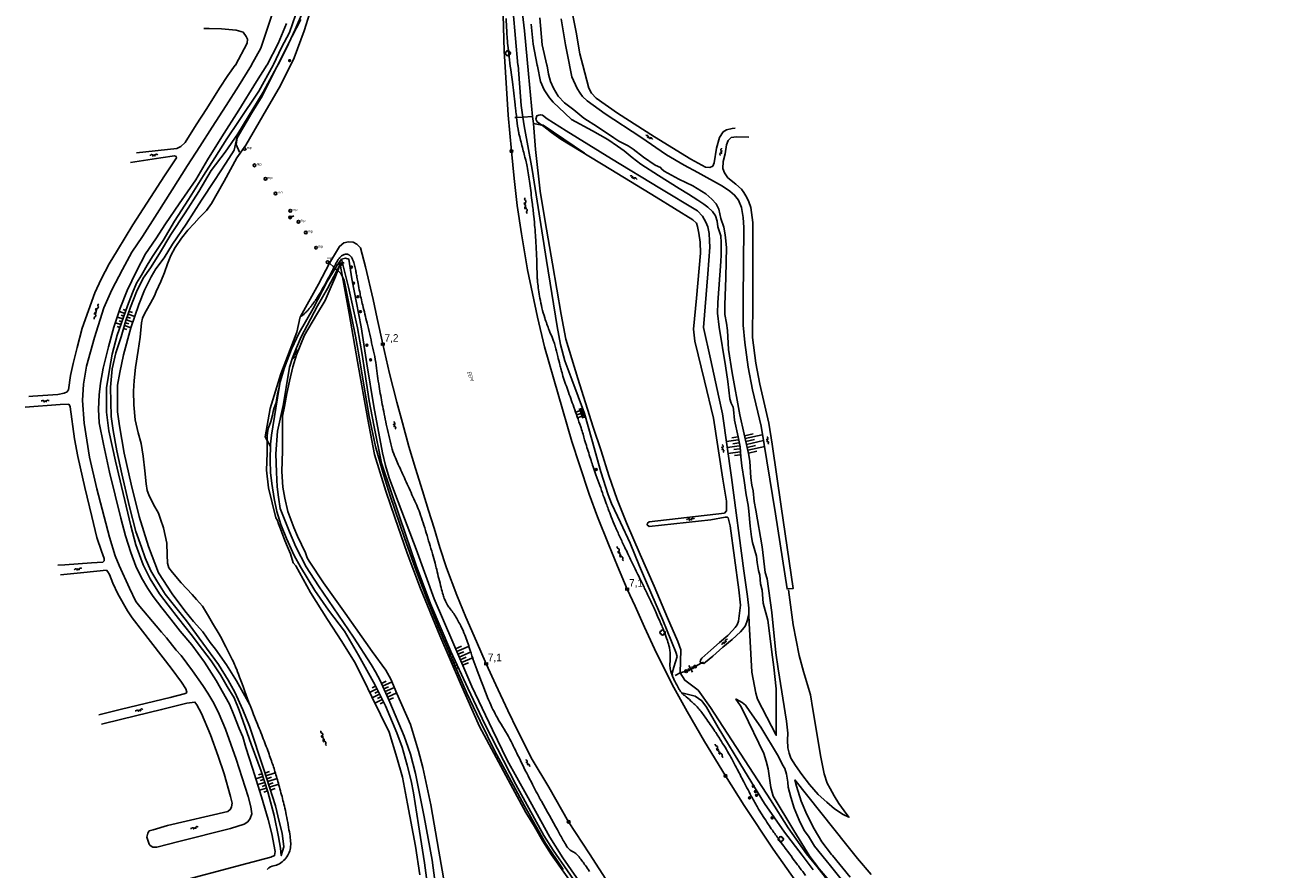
# Model space of a CAD drawing. Header units: millimetres. Extents: x 149344 to 154519, y 463794 to 476271.
# Tile 27 of 70: x 149614 to 150031, y 467232 to 467513. Entities that reach past the tile are written whole.
import ezdxf
from ezdxf.enums import TextEntityAlignment as Align

# ---------------------------------------------------------------- set-up
doc = ezdxf.new("R2010")
doc.units = ezdxf.units.MM
doc.header["$LTSCALE"] = 4
doc.layers.get('0').update_dxf_attribs({"color": 252, "linetype": 'CONTINUOUS'})
for name, color, linetype in [('Kilometrering', 252, 'CONTINUOUS'), ('symbool talud', 252, 'CONTINUOUS'), ('symbool water', 252, 'CONTINUOUS'), ('Topografie', 252, 'CONTINUOUS'), ('Waternaam', 252, 'CONTINUOUS')]:
    doc.layers.add(name, color=color, linetype=linetype)
doc.styles.add('ISO', font='ISO')
doc.styles.add('rtw_iso', font='iso-rtw.shx')

# ---------------------------------------------------------------- blocks, each defined once
blk = doc.blocks.new('talud')
for p, q in [((0, 0.75), (0.5, 0.75)), ((0, 0.5), (1, 0.5)), ((0, 0.25), (0.5, 0.25)), ((0, 0), (1, 0)), ((0, -0.25), (0.5, -0.25)), ((0, -0.5), (1, -0.5)), ((0, -0.75), (0.5, -0.75))]:
    blk.add_line(p, q)
blk = doc.blocks.new('struik')
at = {"linetype": 'Continuous'}
for centre, start, end in [((-0.44, 0), 91.0912, 268.9013), ((0, 0.44), 1.0233, 178.9632), ((0.44, 0), 271.6625, 88.3448), ((0, -0.45), 180.4729, 359.5406)]:
    blk.add_arc(centre, 0.45, start, end, dxfattribs=at)
blk = doc.blocks.new('DRHEK')
at = {"linetype": 'Continuous'}
for p, q in [((1.25, 0), (-1.25, 0)), ((-0.5, 0.7), (0.5, 0.7)), ((-0.5, -0.7), (0.5, -0.7))]:
    blk.add_line(p, q, dxfattribs=at)
blk = doc.blocks.new('water4')
at = {"linetype": 'Continuous'}
for centre, start, end in [((-0.01, 0.75), 129.7446, 230.2554), ((-0.32, 1.12), 309.7446, 50.2554), ((-0.32, 0.37), 309.7446, 50.2554), ((0.32, 0.01), 129.7446, 230.2554), ((0, 0.38), 309.7446, 50.2554), ((-0.01, -0.74), 129.7446, 230.2554), ((-0.32, -0.37), 309.7446, 50.2554), ((-0.32, -1.12), 309.7446, 50.2554), ((0, -0.37), 309.7446, 50.2554)]:
    blk.add_arc(centre, 0.244, start, end, dxfattribs=at)
blk = doc.blocks.new('water6')
at = {"linetype": 'Continuous'}
for centre, start, end in [((0.16, 1.47), 129.7446, 230.2554), ((-0.47, 2.22), 309.7446, 50.2554), ((-0.47, 0.72), 309.7446, 50.2554), ((0.49, 0), 129.7446, 230.2554), ((-0.14, 0.75), 309.7446, 50.2554), ((0.16, -1.51), 129.7446, 230.2554), ((-0.47, -0.76), 309.7446, 50.2554), ((-0.47, -2.26), 309.7446, 50.2554), ((-0.14, -0.75), 309.7446, 50.2554)]:
    blk.add_arc(centre, 0.488, start, end, dxfattribs=at)
blk = doc.blocks.new('paal')
for radius in [0.45, 0.2]:
    blk.add_circle((0, 0), radius)
blk = doc.blocks.new('kilometerpaal')
for p, q in [((-0.44, 0.44), (0.44, -0.44)), ((-0.44, -0.44), (-0.44, 0.44)), ((0.44, 0.44), (-0.44, -0.44)), ((0.44, -0.44), (0.44, 0.44))]:
    blk.add_line(p, q)
at = {"style": 'rtw_iso'}
blk.add_attdef('KILOMETERPAAL', (0.59, 0.87), '', height=2.5, dxfattribs=at)
blk = doc.blocks.new('meerpaal')
at = {"color": 0}
blk.add_circle((0, 0), 0.45, dxfattribs=at)
at = {"style": 'ISO'}
blk.add_attdef('MEERPAAL', (0.7, 0), '', height=0.9, dxfattribs=at)
blk = doc.blocks.new('boom')
for radius in [0.315, 0.225, 0.135]:
    blk.add_circle((0, 0), radius)
blk = doc.blocks.new('aanduidingsbord')
for p, q in [((-0.81, -0.33), (0, 0)), ((-1.45, -0.5), (-1.01, -0.5))]:
    blk.add_line(p, q)
at = {"color": 0}
blk.add_circle((-1.23, -0.5), 0.45, dxfattribs=at)

msp = doc.modelspace()

# ---------------------------------------------------------------- linework, layer by layer
at = {"layer": 'Topografie'}
for points in [[(149798.28, 467657.2), (149795.82, 467648), (149790.31, 467625.56), (149787.12, 467609.92), (149786.16, 467603.98), (149784.72, 467590.27), (149783.68, 467583.34), (149780.16, 467564.57), (149778.04, 467553.28), (149776.97, 467536.12), (149776.63, 467517.79), (149778.2, 467500.05), (149778.21, 467500), (149779.22, 467486.53), (149779.82, 467482.68)], [(149639.2, 467280.04), (149645.96, 467281.67), (149659.24, 467284.87), (149667.65, 467286.98), (149669.48, 467287.28), (149670.33, 467287.36), (149671, 467286.5), (149672.5, 467283.52), (149675.58, 467276.44), (149678.17, 467269.35), (149680.11, 467263.45), (149682.23, 467255.84), (149682.75, 467253.61), (149682.6, 467252.38), (149682.27, 467251.63), (149681.34, 467250.83), (149661.23, 467246.19), (149656.4, 467244.75), (149655.12, 467244.37), (149654.6, 467243.67), (149654.27, 467242.27), (149655.09, 467239.94), (149655.47, 467239.47), (149656.32, 467238.97), (149657.59, 467238.99), (149664.97, 467240.8), (149682.28, 467245.18), (149686.79, 467246.6), (149688.06, 467247.45), (149688.79, 467248.57), (149689.32, 467250.04), (149688.97, 467252.45), (149688.13, 467255.88), (149684.17, 467268.29), (149680.59, 467278.36), (149678.45, 467283.34), (149676.68, 467286.99), (149674.66, 467290.33), (149672.96, 467292.96), (149669.55, 467297.79), (149665.78, 467302.98), (149664.15, 467304.73), (149660.91, 467308.86), (149659.19, 467310.74), (149657.39, 467312.87), (149651.95, 467319.24), (149650.63, 467320.99), (149648.51, 467325.42), (149645.12, 467332.93), (149643.73, 467336.21), (149641.84, 467342.47), (149637.61, 467358.52), (149635.21, 467369.15), (149633.35, 467380.47), (149632.86, 467388.05), (149633.15, 467393.55), (149634.18, 467399.48), (149636.88, 467409.11), (149639.92, 467418.98), (149642.58, 467425.03), (149646.22, 467431.78), (149649.35, 467437.53), (149652.81, 467442.76), (149657.8, 467450.48), (149662.74, 467458.43), (149667.86, 467466.48), (149672.04, 467472.9), (149676.08, 467479.32), (149680.79, 467486.52), (149684.88, 467492.97), (149689.23, 467500), (149689.3, 467500.12), (149692.34, 467505.67), (149696.17, 467516.99)], [(149684.7, 467477.13), (149680.42, 467471.01), (149675.83, 467464.81), (149671.67, 467457.84), (149667.08, 467450.72), (149662.29, 467443.47), (149658.5, 467437.14), (149655.57, 467432.4), (149653.09, 467428.95), (149650.83, 467424.37), (149648.9, 467419.27), (149647.31, 467414.79), (149645.7, 467409.34), (149643.99, 467403.94), (149642.73, 467398.64), (149642.2, 467392.48), (149642.38, 467382.75), (149643.1, 467378.07), (149644.31, 467371.27), (149645.95, 467363.56), (149648.56, 467352.62), (149650.67, 467344.33), (149652.51, 467339.08), (149653.73, 467335.52), (149655.67, 467331.22), (149657.62, 467327.88), (149660.39, 467323.4), (149667.57, 467314.51), (149672.99, 467307.07), (149678.18, 467299.88), (149681.49, 467294.72), (149683.69, 467290.69), (149686.4, 467284.85), (149688.57, 467279.37), (149693.27, 467265.17), (149697.23, 467252.78), (149698.52, 467247.55), (149699.49, 467243.62), (149700.07, 467239.08), (149699.16, 467236.12), (149698.9, 467238.57), (149698.31, 467242.4), (149696.8, 467249.56), (149694.68, 467257.42), (149692.44, 467264.28), (149689.18, 467273.29), (149685.15, 467284.65), (149683.43, 467288.84), (149681.11, 467292.59), (149678.92, 467296.52), (149675.8, 467301.16), (149672.91, 467304.97), (149669.07, 467309.98), (149664.9, 467315.29), (149661.38, 467319.72), (149658.51, 467323.53), (149655.42, 467328.49), (149653.08, 467333.2), (149650.64, 467339.83), (149648.92, 467346.21), (149643.83, 467367.86), (149641.62, 467377.92), (149640.88, 467384.16), (149640.87, 467392.26), (149641.83, 467398.44), (149642.77, 467403.57), (149644.43, 467409.87), (149647.8, 467419.72), (149649.53, 467424.02), (149650.86, 467427.22), (149652.54, 467429.95), (149654.37, 467433.2), (149656.15, 467436.17), (149659.74, 467441.52), (149663.52, 467447.97), (149668.19, 467455.14), (149673.18, 467463.14), (149677.04, 467469.09), (149681.05, 467475.39), (149684.89, 467481.16), (149691.73, 467491.33), (149696.5, 467500), (149696.6, 467500.18), (149699.21, 467505.85), (149701.91, 467510.92), (149704.88, 467519.58)], [(149706.55, 467518.32), (149703.8, 467511.9), (149702.34, 467508.76)], [(149850.73, 467479.02), (149849.65, 467478.86), (149847.8, 467478.44), (149846.67, 467477.71), (149845.52, 467475.81), (149844.51, 467472.29), (149843.68, 467467.41), (149843.23, 467466.34), (149842.27, 467465.89), (149840.85, 467465.91), (149835.95, 467468.62), (149823.79, 467476.05), (149811.4, 467483.98), (149804.3, 467488.99), (149802.78, 467490.7), (149801.86, 467492.37), (149799.89, 467500), (149799.89, 467500.03), (149798.9, 467503.79), (149797.62, 467511), (149796.55, 467516.64)], [(149700.96, 467513.93), (149698.17, 467507.26), (149694.52, 467500.17), (149694.41, 467500), (149690.88, 467494.53), (149684.99, 467484.99), (149679.3, 467476.04), (149674.56, 467468.39), (149670.62, 467461.69), (149665.08, 467453.7), (149660.57, 467447.07), (149657.36, 467442), (149653.9, 467437), (149650.87, 467431.25), (149647.76, 467424.8), (149645.42, 467418.88), (149643.31, 467412.55), (149641.5, 467406.02), (149639.71, 467398.9), (149638.83, 467393.84), (149638.37, 467389.99), (149638.16, 467385.14), (149638.35, 467380.63), (149639.84, 467373.45), (149641.83, 467364.19), (149645.62, 467348.77), (149647.14, 467342.91), (149649.01, 467337.28), (149650.65, 467332.75), (149652.57, 467328.87), (149654.61, 467325.26), (149656.46, 467322.68), (149659.33, 467318.87), (149662.32, 467315.04), (149665.47, 467311.11), (149669.29, 467306.55), (149673.58, 467300.69), (149677.44, 467294.55), (149681.85, 467286.71), (149683.35, 467283.11), (149685.12, 467278.52), (149686.31, 467275.74), (149687.36, 467272.17), (149689.57, 467265.28), (149692.58, 467255.72), (149694.77, 467248.23), (149696.01, 467243.4), (149697.15, 467237.45), (149696.97, 467236.15), (149695.7, 467235.6), (149687.74, 467233.53), (149661.72, 467226.55)], [(149650.9, 467470.79), (149664.34, 467472.21), (149665.62, 467472.81), (149667.14, 467474.18), (149670.73, 467480.06), (149674.34, 467485.55), (149678.6, 467492.28), (149681.33, 467496.53), (149683.84, 467500), (149683.85, 467500.01), (149687.79, 467507.33), (149687.94, 467508.68), (149687.5, 467509.6), (149686.45, 467511.03), (149684.17, 467511.65), (149679.26, 467512.15), (149675.13, 467512.24), (149673.34, 467512.26)], [(149782.59, 467513.73), (149783.22, 467507.01), (149784.63, 467500), (149784.69, 467499.68), (149785.76, 467494.58), (149786.98, 467491.75), (149788.7, 467489.09), (149789.97, 467487.61), (149793.79, 467484.03), (149796.11, 467481.9), (149803.04, 467478.09), (149808.23, 467475.15), (149811.4, 467472.97), (149813.63, 467471.39), (149816.27, 467469.13), (149819.25, 467466.92), (149825.07, 467463.14), (149832.01, 467458.82), (149835.13, 467456.94), (149838.21, 467454.98), (149840.28, 467453.58), (149841.6, 467452.6), (149843.17, 467451.12), (149844.1, 467449.67), (149844.67, 467447.92), (149844.89, 467446.04), (149845.91, 467443.01), (149846.08, 467440.86), (149846.05, 467436.66), (149845.9, 467434.43), (149844.92, 467420.75), (149844.82, 467417.24), (149845.41, 467412.51), (149847.46, 467399.6), (149848.28, 467394.4), (149848.95, 467388.59), (149849.42, 467387.21), (149849.99, 467385.86), (149850.19, 467385.06), (149850.53, 467381.53), (149851.7, 467375.92), (149852.39, 467372.57), (149852.56, 467369.24), (149852.91, 467366.24), (149853.68, 467361.41), (149854.32, 467356.53), (149855.04, 467353.1), (149855.28, 467351.07), (149855.67, 467346.09), (149856.14, 467342.59), (149856.52, 467340.64), (149857.86, 467336.08), (149858.05, 467333.93), (149858.48, 467331.35), (149858.9, 467329.7), (149859.12, 467326.85), (149859.71, 467324.77), (149860.08, 467320.39), (149861.57, 467314.78), (149862.32, 467309.55), (149862.98, 467304.07), (149863.6, 467298.99), (149864.34, 467291.81), (149864.43, 467276.33), (149858.2, 467288.4), (149857.56, 467290.37), (149856.29, 467297.41), (149855.42, 467313.72), (149855.25, 467316.6)], [(149785.46, 467515.77), (149786.23, 467506.83), (149787.86, 467500), (149787.92, 467499.78), (149788.41, 467497), (149789.11, 467494.52), (149790.01, 467492.34), (149791.6, 467489.69), (149793.7, 467487.48), (149796.8, 467485.05), (149800.22, 467482.34), (149804.76, 467479.46), (149810.18, 467475.8), (149811.86, 467474.69), (149814.93, 467473.04), (149816.63, 467471.91), (149820.15, 467469.35), (149823.95, 467466.67), (149825.8, 467465.89), (149826.07, 467465.36), (149827.04, 467464.61), (149831.92, 467461.97), (149836.59, 467459.72), (149840.89, 467457.08), (149842.91, 467455.3), (149844.38, 467453.7), (149845.25, 467451.99), (149845.87, 467448.77), (149846.87, 467445.96), (149847.39, 467443.36), (149847.58, 467441.41), (149847.83, 467439.03), (149847.7, 467434.5), (149847.56, 467428.97), (149847.27, 467420.02), (149847.22, 467416.79), (149847.79, 467413.84), (149848.18, 467411.48), (149848.28, 467409.28), (149848.5, 467405.08), (149849.69, 467397.32), (149852.26, 467383.3), (149855.14, 467370.34), (149855.64, 467367.81), (149855.98, 467362.21), (149856.32, 467359.85), (149856.67, 467357.9), (149857.04, 467354.4), (149857.64, 467351.47), (149859.74, 467339.21), (149860.77, 467330.6), (149861.42, 467328.55), (149862.95, 467317.33), (149864.33, 467303.87), (149865.1, 467298.49), (149867.89, 467280.97), (149868.29, 467276.99), (149868.21, 467274.69), (149868.3, 467272.07), (149868.75, 467270.36), (149869.32, 467268.69), (149870.79, 467266.23), (149872.91, 467263.22), (149875.53, 467259.82), (149878.4, 467256.56), (149881.35, 467253.93), (149883.87, 467251.7), (149886.77, 467249.84), (149888.67, 467248.91), (149887.05, 467251.07), (149885.28, 467253.5), (149883.8, 467256.1), (149882.36, 467258.53), (149881.36, 467260.26), (149880.42, 467263.46), (149879.3, 467269.04), (149876.63, 467284.91), (149875.81, 467289.77), (149873.5, 467297.6), (149872.08, 467302.93), (149870.07, 467313.22), (149868.47, 467324.91)], [(149792.64, 467515.51), (149794.05, 467506.84), (149795.38, 467500.13), (149795.41, 467500), (149796.16, 467496.11), (149797.96, 467492.23), (149798.91, 467490.63), (149799.7, 467489.5), (149801.35, 467488.12), (149807.3, 467483.78), (149819.19, 467475.96), (149827.8, 467470.06), (149833.65, 467466.58), (149838.27, 467464.22), (149846.47, 467459.62), (149848.94, 467457.89), (149850.49, 467456.66), (149851.86, 467454.91), (149852.78, 467452.51), (149853.38, 467449.1), (149853.62, 467445.83), (149853.35, 467421.71), (149853.36, 467413.25), (149853.93, 467407.42), (149855.09, 467399.16), (149856.53, 467391.58), (149859.41, 467379.46), (149864.18, 467350.26), (149868.02, 467325.18), (149870.07, 467325.33), (149866.06, 467352.68), (149863.1, 467373.45), (149861.89, 467380.54), (149858.91, 467393.55), (149857.57, 467400.56), (149856.48, 467409.07), (149856.58, 467421.15), (149856.61, 467438.39), (149856.55, 467447.5), (149855.91, 467452.53), (149855.26, 467454.33), (149854.64, 467455.83), (149853.64, 467457.51), (149852.79, 467458.64), (149850.87, 467460.32), (149848.27, 467462.4), (149847.15, 467464.03), (149846.63, 467465.53), (149846.73, 467467.83), (149847.36, 467470.46), (149847.81, 467473.36), (149848.32, 467474.91), (149849.42, 467475.81), (149851.2, 467476.03), (149855.26, 467476)], [(149702.34, 467508.76), (149700.82, 467505.47), (149698.2, 467500.25), (149698.06, 467500), (149697.74, 467499.42)], [(149697.74, 467499.42), (149693.1, 467491), (149684.7, 467477.13)], [(149786.14, 467480.02), (149784.64, 467481.09), (149784.14, 467481.95), (149784.46, 467483.07), (149785.11, 467483.34), (149785.67, 467483.44), (149786.39, 467483.29)], [(149786.39, 467483.29), (149787.99, 467482.14), (149790.04, 467480.73), (149794.28, 467478.1), (149809.45, 467468.74), (149825.56, 467458.93), (149838.17, 467451.33), (149839.85, 467449.6), (149840.89, 467447.57), (149841.62, 467446), (149842.01, 467443.84), (149842.18, 467441.39), (149842.26, 467439.24), (149841.57, 467430.38), (149840.16, 467412.4), (149842.42, 467401.96), (149845.22, 467389.2), (149846.46, 467383.59), (149849.43, 467362.32), (149853.58, 467331.24), (149854.79, 467322.58), (149855.23, 467318.72), (149855.25, 467316.6)], [(149779.82, 467482.68), (149780.28, 467479.7), (149782.93, 467465.21), (149784.64, 467454.57), (149787.71, 467434.8), (149791.27, 467412.73), (149792.41, 467406.72), (149793.85, 467401.27), (149796.17, 467395.11), (149800.42, 467383.67), (149802.81, 467375.05), (149805.84, 467364.29), (149808.36, 467356.53), (149809.4, 467353.65), (149812.42, 467347.39), (149815.68, 467340.41), (149818.82, 467332.79), (149821.46, 467326.51), (149826.54, 467314.72), (149830.95, 467304.1), (149831.37, 467302.55), (149830.21, 467299.02), (149829.71, 467297.05), (149829.92, 467295.75)], [(149839.4, 467300.33), (149839.37, 467300.34), (149839.02, 467300.84), (149839.14, 467301.39), (149839.6, 467302.04), (149842.6, 467304.71), (149845.48, 467307.23), (149848.26, 467309.6), (149849.77, 467311.3), (149850.74, 467312.3), (149851.37, 467313.2), (149851.77, 467314.45), (149852.45, 467319.7), (149851.91, 467324.81), (149849.02, 467346.18), (149848.4, 467348.88), (149848.08, 467349.13), (149847.35, 467349.11), (149842.53, 467348.19), (149821.94, 467346.05), (149821.34, 467346.55), (149821.47, 467347.15), (149821.99, 467347.53), (149847.13, 467350.46), (149847.81, 467351.21), (149847.86, 467352.11), (149847.86, 467354.44), (149846.62, 467361.82), (149843.43, 467382.17), (149840.5, 467394.66), (149837.27, 467407.9), (149836.76, 467411.88), (149837.83, 467422.18), (149839.13, 467437.24), (149839.06, 467440.9), (149838.61, 467443.92), (149838.14, 467446.18), (149837.79, 467447.25), (149836.54, 467448.41), (149824.38, 467455.91), (149809.24, 467465.16), (149792.53, 467475.35), (149789.38, 467477.48), (149786.81, 467479.54), (149786.14, 467480.02)], [(149688.72, 467286.44), (149684.27, 467294.44), (149680.9, 467299.85), (149677.18, 467305.03), (149675.46, 467307.26), (149672.99, 467310.87), (149669.92, 467314.33), (149666.95, 467317.84), (149662.71, 467323.52), (149658.17, 467330.56), (149654.89, 467339.35), (149651.8, 467349.36), (149649.1, 467360.15), (149646.79, 467370.51), (149645.2, 467379.65), (149644.46, 467384.25), (149644.47, 467389.6), (149644.55, 467393.16), (149645.31, 467397.43), (149646.52, 467403.29), (149648.91, 467412.29), (149651.62, 467420.09), (149653.51, 467424.84), (149655.79, 467429.34), (149657.34, 467431.97), (149660.1, 467435.74), (149662.91, 467440.24), (149667.45, 467446.96), (149672.51, 467454.91), (149676.9, 467461.56), (149680.73, 467467.3), (149683.49, 467471.58), (149684.7, 467477.13)], [(149648.86, 467467.57), (149658.98, 467469.02), (149663.51, 467469.71), (149664.08, 467469.56), (149664.23, 467469.11), (149660.22, 467463.01), (149649.67, 467446.72), (149644.5, 467438.24), (149641.69, 467433.72), (149639.08, 467428.54), (149636.9, 467423.97), (149634.86, 467418.14), (149632.75, 467412.22), (149631.07, 467405.71), (149629.71, 467400.44), (149628.78, 467396.41), (149628.17, 467391.58), (149627.84, 467391.18), (149627.69, 467390.91), (149626.74, 467390.51), (149624.64, 467390.11), (149616.26, 467389.55), (149614.9, 467389.44)], [(149684.4, 467469.06), (149680.17, 467461.25), (149677.77, 467457.18), (149675.84, 467453.83), (149674.26, 467451.53), (149671.83, 467449.06), (149670.15, 467447.13), (149667.99, 467444.88), (149665.91, 467442.31), (149663.78, 467439.16), (149662.35, 467436.44), (149661.2, 467433.66), (149660.24, 467430.84), (149658.94, 467427.78), (149657.46, 467424.43), (149656.83, 467423.01), (149655.52, 467420.51), (149654.12, 467418.01), (149653.09, 467416.09), (149652.84, 467415.51), (149652.56, 467414.03), (149652.08, 467409.21), (149651.45, 467404.71), (149650.56, 467399.08), (149650.13, 467394.7), (149649.87, 467391.15), (149649.97, 467386.64), (149650.36, 467381.56), (149651.4, 467377.31), (149652.37, 467373.68), (149653.04, 467369.47), (149653.6, 467364.54), (149654.05, 467360.27), (149654.47, 467357.99), (149655.02, 467356.54), (149656.49, 467353.36), (149658.16, 467350.45), (149658.85, 467348.45), (149659.87, 467345.52), (149660.96, 467340.39), (149661.13, 467336.51), (149661.15, 467333.71), (149661.68, 467332.18), (149662.85, 467330.6), (149665.77, 467327.24), (149669.49, 467323.26), (149670.91, 467321.68), (149672.93, 467319.4), (149674.93, 467316.1), (149676.22, 467313.74), (149678.47, 467310.03), (149679.3, 467308.46), (149680.03, 467307.07), (149680.67, 467305.84), (149681.23, 467304.76), (149681.71, 467303.81), (149682.13, 467302.98), (149682.49, 467302.25), (149682.81, 467301.6), (149683.09, 467301.02), (149683.34, 467300.48), (149683.57, 467299.96), (149683.8, 467299.43), (149684.04, 467298.86), (149684.3, 467298.23), (149684.58, 467297.51), (149684.9, 467296.68), (149685.26, 467295.71), (149685.67, 467294.62), (149686.1, 467293.45), (149686.56, 467292.23), (149687.02, 467290.97), (149687.49, 467289.71), (149687.95, 467288.47), (149688.4, 467287.29), (149688.72, 467286.44)], [(149717.2, 467432.18), (149717.81, 467433.19), (149719.34, 467435.29)], [(149717.86, 467431.58), (149718.89, 467433.49)], [(149718.03, 467431.43), (149718.89, 467433.49)], [(149718.89, 467433.49), (149719.63, 467429.35)], [(149800.55, 467224.77), (149793.2, 467235.39), (149788.88, 467242.25), (149781.03, 467256.45), (149774.6, 467268.04), (149769.66, 467278.13), (149762.79, 467292.61), (149756.41, 467307.35), (149750.23, 467321.83), (149744.18, 467338.47), (149737.29, 467356.62), (149735.2, 467362.26), (149733.98, 467366.41), (149733.01, 467370.54), (149730.08, 467386.06), (149727.73, 467400.35), (149725.8, 467412.64), (149722.78, 467428.73), (149721.74, 467435.24), (149720.67, 467435.61), (149719.34, 467435.29)], [(149719.34, 467435.29), (149721.58, 467425.93), (149724.6, 467412.34), (149726.16, 467403.41), (149728.49, 467387.99), (149730.12, 467379.8), (149732.6, 467367.09), (149738.8, 467349.02), (149744.17, 467333.02), (149749, 467320.2), (149755.8, 467304.25), (149761.48, 467292.03), (149767.29, 467279.81), (149777.43, 467259.83), (149786.88, 467242.8), (149789.9, 467237.92), (149804.27, 467217.3)], [(149750.4, 467227.8), (149749.53, 467234.61), (149746.91, 467249.12), (149743.98, 467263.57), (149742.32, 467270.05), (149741.57, 467272.18), (149740.23, 467276.03), (149735.39, 467287.3), (149732.21, 467294.58), (149730.68, 467297.46), (149729.16, 467299.89), (149723.3, 467309.11), (149711.65, 467326.19), (149707.44, 467332.55), (149704.05, 467339.19), (149701.88, 467344.22), (149698.85, 467352.06), (149698.23, 467355.74), (149697.83, 467359.27), (149697.54, 467364.15), (149697.42, 467370.3), (149697.89, 467377.86), (149699.8, 467386.43), (149700.79, 467392.41), (149701.92, 467399.22), (149702.98, 467402.29), (149704.24, 467405.59), (149705.77, 467409.29), (149707.85, 467413.14), (149711.31, 467419.64), (149714.57, 467425.47), (149717.86, 467431.58)], [(149698.79, 467394.24), (149700.23, 467399.09), (149702.61, 467405.2), (149705.15, 467410.7), (149709.84, 467418.72), (149714.53, 467427.77), (149717.2, 467432.18)], [(149753.65, 467226.84), (149751.76, 467237.58), (149749.09, 467253.1), (149746.48, 467265.49), (149745.04, 467270.99), (149742.33, 467279.91), (149737.77, 467290.25), (149735.71, 467295), (149734.11, 467298.03), (149729.5, 467304.22), (149720.54, 467317.12), (149713.31, 467327.24), (149708.52, 467334.48), (149707.82, 467335.51), (149707.27, 467337.23), (149704.65, 467342.82), (149703.36, 467345.67), (149701.34, 467351.03), (149700.33, 467355.46), (149699.73, 467359.11), (149699.39, 467364.37), (149699.55, 467371.27), (149699.54, 467380.53), (149699.6, 467382.86), (149700.23, 467386.11), (149701.04, 467390.39), (149701.92, 467394.51), (149703.05, 467399.29), (149704.26, 467403.27), (149706.97, 467409.82), (149710.98, 467416.64), (149713.79, 467421.46), (149715.52, 467425.39), (149717.01, 467428.94), (149718.03, 467431.43)], [(149719.63, 467429.35), (149721.81, 467417.12), (149724.68, 467401.03), (149728.13, 467381.76), (149730.31, 467370.02), (149734.11, 467357.8), (149737.12, 467349.04), (149741.23, 467337.15), (149745.69, 467325.26), (149752.06, 467309.59), (149759.06, 467293.59), (149765.39, 467279.24), (149775.71, 467260.03), (149780.84, 467250.54), (149783.71, 467245.89), (149786.53, 467241), (149789.4, 467236.39), (149797.63, 467224.77), (149806.68, 467211.37), (149817.16, 467196.24), (149819.21, 467193.5)], [(149694.45, 467374.7), (149694.45, 467376.24), (149694.56, 467377.27), (149694.73, 467378.1), (149694.87, 467378.93), (149695.72, 467381.01), (149696.3, 467383.17), (149696.44, 467384.4), (149696.8, 467385.65), (149697.43, 467387.39), (149697.73, 467388.99), (149697.92, 467390.3), (149698.26, 467391.73)], [(149698.39, 467391.71), (149695.96, 467376.48), (149695.63, 467373.46), (149695.52, 467368.08), (149695.59, 467364.05), (149696.06, 467360.35), (149696.8, 467355.39), (149697.72, 467350.99), (149699.09, 467346.68), (149700.93, 467342), (149703.54, 467336.36), (149705.61, 467332.58), (149710.35, 467324.59), (149714.99, 467318.03), (149720.28, 467311.02), (149724.92, 467303.03), (149730.5, 467293.06), (149733.94, 467286.17), (149737.73, 467277.16), (149739.57, 467272.28), (149741.21, 467266.3), (149742.6, 467261.07), (149743.35, 467257.06), (149744.98, 467246.42), (149746.96, 467233.74), (149748.29, 467223.73)], [(149698.39, 467391.71), (149698.44, 467392.78), (149698.79, 467394.24)], [(149698.79, 467394.24), (149698.39, 467391.71)], [(149613.64, 467385.8), (149625.41, 467386.76), (149628.26, 467386.88), (149628.43, 467386.78), (149628.73, 467385.95), (149630.17, 467375.29), (149631.26, 467369.41), (149633.61, 467359.07), (149635.92, 467349.39), (149637.64, 467342.33), (149639.15, 467337.77), (149640.1, 467335.29), (149640.08, 467334.54), (149639.6, 467334.04), (149635.85, 467333.85), (149626.89, 467333.21), (149624.62, 467333.04)], [(149745.47, 467229.76), (149743.99, 467239.32), (149741.36, 467253.39), (149739.63, 467262.32), (149737.71, 467268.83), (149735.18, 467277.32), (149729.42, 467289.18), (149726.61, 467294.92), (149723.61, 467300.8), (149719.45, 467307.66), (149714.61, 467315), (149708.92, 467323.95), (149703.99, 467332.84), (149703.14, 467333.89), (149702.21, 467336.89), (149701.21, 467339.16), (149700.34, 467341.3), (149699.74, 467343.1), (149698.97, 467345.24), (149698.28, 467346.93), (149697.91, 467347.98), (149697.38, 467348.93), (149694.92, 467358.93), (149694.28, 467364.86), (149694.46, 467370.49), (149694.45, 467374.7)], [(149625.45, 467329.82), (149633.24, 467330.6), (149640.84, 467331.41), (149641.27, 467330.84), (149641.79, 467330.01), (149642.99, 467327.03), (149644.68, 467323.48), (149647.87, 467317.87), (149649.42, 467315.46), (149652.89, 467311.05), (149662.39, 467298.7), (149665.84, 467293.99), (149667.28, 467291.79), (149667.66, 467290.69), (149667.41, 467290.31), (149666.81, 467290.09), (149662.15, 467288.9), (149645.84, 467284.99), (149638.28, 467283.17)], [(149855.25, 467316.6), (149854.75, 467314.47), (149854.12, 467313), (149853.67, 467312.25), (149852.46, 467310.85), (149849.68, 467308.3), (149846.63, 467305.68), (149843.25, 467302.68), (149840.82, 467300.76), (149840.22, 467300.21), (149839.4, 467300.33)], [(149832.89, 467290.43), (149837.37, 467289.33), (149839.57, 467287.75), (149841.12, 467285.65), (149844.98, 467278.91), (149853.79, 467264.46), (149860.47, 467253.54), (149867.2, 467243.95), (149873.02, 467236.25), (149876.79, 467231.38)], [(149888.77, 467219.94), (149878.17, 467232.41), (149878.14, 467232.44), (149875.67, 467235.87), (149870.23, 467244.47), (149863.38, 467256.03), (149863, 467257.21), (149862.63, 467258.91), (149861.67, 467265.15), (149861.04, 467267.67), (149860.3, 467270.23), (149853.47, 467284.27), (149852.45, 467286.18), (149850.95, 467288.38), (149851.03, 467288.31), (149853.08, 467287.25), (149854.1, 467286.3), (149855.62, 467284.2), (149859.24, 467278.96), (149865.2, 467269.17), (149866.54, 467266.49), (149867.32, 467265.21), (149867.79, 467263.33), (149868.28, 467260.68), (149868.36, 467259.01), (149869.25, 467255.62), (149870.42, 467251.92), (149872.09, 467247.99), (149873.78, 467244.51), (149875.18, 467242.66), (149877.23, 467239.32), (149881.04, 467234.54), (149882.52, 467232.68), (149893.37, 467219.21)], [(149688.72, 467286.44), (149688.82, 467286.19), (149689.21, 467285.15), (149689.59, 467284.19), (149689.94, 467283.28), (149690.28, 467282.42), (149690.61, 467281.6), (149690.92, 467280.82), (149691.22, 467280.06), (149691.52, 467279.32), (149691.8, 467278.59), (149692.09, 467277.89), (149692.36, 467277.19), (149692.64, 467276.5), (149692.9, 467275.82), (149693.17, 467275.15), (149693.42, 467274.49), (149693.68, 467273.82), (149693.93, 467273.16), (149694.18, 467272.51), (149694.42, 467271.87), (149694.65, 467271.24), (149694.88, 467270.62), (149695.1, 467270.02), (149695.31, 467269.43), (149695.52, 467268.87), (149695.71, 467268.32), (149695.9, 467267.78), (149696.08, 467267.26), (149696.26, 467266.74), (149696.43, 467266.23), (149696.6, 467265.72), (149696.76, 467265.21), (149696.92, 467264.7), (149697.08, 467264.18), (149697.24, 467263.66), (149697.4, 467263.13), (149697.55, 467262.58), (149697.71, 467262.03), (149697.87, 467261.46), (149698.04, 467260.87), (149698.21, 467260.27), (149698.38, 467259.65), (149698.56, 467259.02), (149698.74, 467258.39), (149698.91, 467257.74), (149699.09, 467257.1), (149699.26, 467256.46), (149699.43, 467255.82), (149699.6, 467255.19), (149699.76, 467254.56), (149699.92, 467253.93), (149700.07, 467253.29), (149700.23, 467252.63), (149700.38, 467251.95), (149700.54, 467251.24), (149700.69, 467250.49), (149700.85, 467249.71), (149701.01, 467248.9), (149701.16, 467248.07), (149701.32, 467247.23), (149701.47, 467246.4), (149701.61, 467245.58), (149701.75, 467244.79), (149701.88, 467244.03), (149702, 467243.32), (149702.1, 467242.65), (149702.19, 467242.02), (149702.26, 467241.42), (149702.31, 467240.85), (149702.34, 467240.3), (149702.34, 467239.76), (149702.31, 467239.24), (149702.25, 467238.71), (149702.15, 467238.2), (149702.02, 467237.69), (149701.85, 467237.19), (149701.64, 467236.7), (149701.39, 467236.23), (149701.09, 467235.76), (149700.76, 467235.31), (149700.37, 467234.88), (149699.95, 467234.47), (149699.5, 467234.09), (149699.03, 467233.75), (149698.54, 467233.44), (149698.05, 467233.17), (149697.56, 467232.96), (149697.08, 467232.81), (149696.61, 467232.7), (149696.14, 467232.58), (149695.64, 467232.39), (149695.08, 467232.05), (149694.46, 467231.49)], [(149896.06, 467229.78), (149891.55, 467235.15), (149887.94, 467239.67), (149870.64, 467261.38), (149871.16, 467259.35), (149872.7, 467254.27), (149874.57, 467249.84), (149877.06, 467245.05), (149879.63, 467240.77), (149882.9, 467236.51), (149883.2, 467236.15), (149889.08, 467228.97)]]:
    msp.add_lwpolyline(points, dxfattribs=at)
at = {"layer": 'Topografie', "flags": 128}
for points in [[(149783.06, 467482.83), (149781.71, 467497.16), (149780.36, 467511.46), (149779.74, 467517.09), (149779.59, 467527), (149780.26, 467541.2), (149780.8, 467549.96), (149782.1, 467561.19), (149783.48, 467569.55), (149785.81, 467582.27)], [(149684.4, 467469.06), (149687.3, 467473.35), (149693.07, 467483.11), (149698.92, 467493.19), (149703.44, 467502.49), (149706.86, 467511.51), (149710.62, 467523.64), (149713.41, 467534.18), (149716.23, 467545.43), (149722.9, 467568.8)], [(149871.2, 467227.23), (149863.43, 467238.32), (149853.66, 467252.82), (149847.45, 467262.75), (149840.43, 467274.18), (149834.64, 467284.28), (149829.67, 467293.23), (149823.8, 467305.19), (149820.39, 467312.41), (149817.27, 467319.41), (149814.69, 467325.05), (149811.43, 467332.77), (149808.4, 467340.06), (149804.77, 467349.27), (149801.96, 467356.84), (149798.75, 467366.53), (149796.23, 467374.35), (149787.09, 467405.94), (149784.72, 467415.9), (149781.41, 467431.71), (149779.41, 467443.69), (149777.97, 467453.13), (149776.92, 467462.15), (149776.01, 467471.3), (149774.96, 467483.34), (149774.32, 467492.3), (149773.62, 467504.67), (149773.12, 467520.81)], [(149705.68, 467515.25), (149702.81, 467509.72), (149702.34, 467508.76)], [(149702.34, 467508.76), (149699.64, 467503.15), (149697.74, 467499.42)], [(149697.74, 467499.42), (149692.8, 467489.71), (149689.39, 467484.14), (149684.42, 467475.8), (149684.12, 467473.53), (149685.24, 467470.97)], [(149777.17, 467482.56), (149777.73, 467482.59)], [(149777.73, 467482.59), (149779.82, 467482.68)], [(149779.82, 467482.68), (149783.06, 467482.83)], [(149783.36, 467480.51), (149783.06, 467482.83)], [(149832.39, 467297.12), (149832.53, 467304.84), (149831.6, 467307.57), (149828.16, 467315.48), (149823.62, 467326.12), (149819, 467336.67), (149814.48, 467347.22), (149811.32, 467355.03), (149808.58, 467363.04), (149805.94, 467371.21), (149803.28, 467379.18), (149798.14, 467395.45), (149794.14, 467408.49), (149792.62, 467416.81), (149789.72, 467433.66), (149787.3, 467447.85), (149785.66, 467457.96), (149784.08, 467471.89), (149783.36, 467480.51)], [(149786.14, 467480.02), (149783.36, 467480.51)], [(149800.45, 467470.66), (149786.61, 467479.93), (149786.14, 467480.02)], [(149685.38, 467470.54), (149684.4, 467469.06)], [(149715.29, 467433.89), (149718.6, 467439.51), (149720.08, 467440.65), (149721.63, 467441.06), (149723.17, 467440.92), (149724.45, 467440.27), (149725.59, 467439.04), (149727.28, 467432.65), (149729.87, 467421.76), (149731.24, 467415.41), (149733.07, 467406.83), (149735.35, 467397.08), (149737.76, 467387.51), (149739.64, 467380.62), (149741.75, 467372.68), (149743.95, 467365.33), (149746.32, 467357.86), (149748.37, 467351.33), (149750.17, 467345.47), (149752.07, 467339.03), (149754.39, 467332.15), (149757.81, 467323.05), (149760.84, 467315.72), (149764.33, 467307.57), (149767.55, 467300.17), (149770.8, 467293.16), (149774.83, 467284.56), (149778.06, 467277.89), (149782.98, 467268.24), (149788.46, 467258.94), (149795.12, 467247.38), (149802.02, 467236.67), (149808.52, 467226.72)], [(149705.56, 467416.08), (149711.61, 467426.94), (149715.29, 467433.89)], [(149715.29, 467433.89), (149716.77, 467432.56)], [(149716.77, 467432.56), (149717.2, 467432.18)], [(149717.2, 467432.18), (149717.86, 467431.58)], [(149717.86, 467431.58), (149718.03, 467431.43)], [(149718.03, 467431.43), (149719.06, 467430.5), (149719.63, 467429.35)], [(149719.63, 467429.35), (149720.15, 467428.27), (149721.54, 467421.52), (149723.94, 467409.51), (149725.07, 467403.26), (149726.72, 467393.2), (149728.5, 467382.77), (149730.65, 467372.67), (149733.32, 467363.31), (149735.54, 467356.2), (149740.32, 467342.17), (149743.89, 467332.15), (149747.51, 467322.57), (149751.54, 467312.66), (149757.01, 467299.79), (149761.15, 467290.35), (149765.56, 467281.05), (149770.52, 467271.04), (149773.76, 467264.9), (149780.43, 467252.72), (149787.44, 467240.34), (149793.28, 467231.44)], [(149694.45, 467374.7), (149693.77, 467375.9), (149695.46, 467385.35), (149699.06, 467396.92), (149704.34, 467410.91), (149705.53, 467416.02), (149705.56, 467416.08)], [(149695.55, 467372.76), (149694.45, 467374.7)], [(149837.3, 467299.22), (149839.4, 467300.33)], [(149839.4, 467300.33), (149840.13, 467300.72)], [(149830.65, 467296.26), (149832.39, 467297.12)], [(149832.39, 467297.12), (149834.37, 467297.68), (149834.4, 467297.7)], [(149832.39, 467297.12), (149833.88, 467294.69), (149838.4, 467291.34), (149842.46, 467285.53), (149862.47, 467254.7), (149868.36, 467245.4), (149874.54, 467236.77), (149878.07, 467232.34), (149881.66, 467227.83), (149890.29, 467217.68), (149898.33, 467208.21), (149909.41, 467195.29), (149917.41, 467186.01), (149922.63, 467179.97), (149935.46, 467169)], [(149834.4, 467297.7), (149837.3, 467299.22)]]:
    msp.add_lwpolyline(points, dxfattribs=at)
at = {"layer": 'Topografie'}
for points in [[(149777.73, 467482.59, -0.000303), (149777.46, 467484.98, 0.000403), (149777.26, 467486.78, 0.000419), (149776.82, 467490.68, 0.000437), (149776.38, 467494.43, 0.010792), (149775.95, 467497.53, -0.007947), (149775.34, 467501.75, -0.006247), (149774.88, 467505.75, -0.007938), (149774.61, 467508.9, -0.004749), (149774.44, 467511.62, -0.003245), (149774.26, 467515.6, -0.002923)], [(149829.92, 467295.75, -0.020697), (149829.43, 467296.97, -0.024309), (149829.12, 467298.04, -0.029074), (149828.96, 467298.92, -0.029628), (149828.91, 467299.78, -0.028328), (149828.96, 467300.79, 0.02373), (149829.04, 467302, 0.010958), (149829.03, 467303.08, 0.01251), (149828.98, 467304.03, 0.037563), (149828.73, 467305.66, 0.025689), (149828.06, 467307.98, 0.006923), (149827.07, 467310.74, 0.010539), (149826.36, 467312.52, 0.000701), (149825.72, 467314.02, 0.002619), (149825.55, 467314.42, 0.00245), (149824.55, 467316.67, 0.002689), (149823.62, 467318.71, 0.001934), (149821.88, 467322.42, 0.00213), (149820.27, 467325.77, 0.000063), (149819.02, 467328.36, 0.000078), (149818, 467330.46, 0.000222), (149816.68, 467333.18, -0.000162), (149814.88, 467336.89, -0.002568), (149813.88, 467338.99, -0.001502), (149812.19, 467342.58, -0.007261), (149810.64, 467346.04, -0.008076), (149809.35, 467349.19, -0.00307), (149808.32, 467351.85, -0.00449), (149807.65, 467353.69, -0.000488), (149806.69, 467356.37, -0.000395), (149805.51, 467359.7, -0.000519), (149804.24, 467363.28, -0.000701), (149803.31, 467365.94, -0.0056), (149802.6, 467368.05, -0.002381), (149801.02, 467373.03, -0.011281), (149799.93, 467376.79, 0.019805), (149799.28, 467378.93, 0.000533), (149798.84, 467380.17, 0.000103), (149796.57, 467386.59, 0.000332), (149794.58, 467392.21, -0.000724), (149793.66, 467394.8, -0.011959), (149793.21, 467396.17, -0.007632), (149792.6, 467398.36, -0.006328), (149792.19, 467399.96, 0.003568), (149791.49, 467402.79, 0.004095), (149790.59, 467406.21, 0.008214), (149790.11, 467407.9, 0.037241), (149789.6, 467409.2, -0.020658), (149788.61, 467411.5, -0.013878), (149787.16, 467415.63, -0.017227), (149786.21, 467419.01, -0.012729), (149785.51, 467422.21, -0.014678), (149785.06, 467425.01, -0.005619), (149784.75, 467427.59, -0.012587), (149784.65, 467428.74, -0.010377), (149784.54, 467431.93, 0.007501), (149784.4, 467436.33, 0.001653), (149784.12, 467441.85, 0.004305), (149783.99, 467443.97, 0.005393), (149783.85, 467445.73, 0.002488), (149783.48, 467449.56, 0.005708), (149782.96, 467454.16, 0.004116), (149782.11, 467460.54, 0.007167), (149781.22, 467466.2, 0.019455), (149780.78, 467468.27, 0.001146), (149780.42, 467469.7, -0.000721), (149779.84, 467471.97, -0.000559), (149778.63, 467476.73, -0.003335), (149778.44, 467477.52, -0.023744), (149778.23, 467478.61, -0.006536), (149777.73, 467482.59)], [(149716.77, 467432.56, -0.002784), (149716.99, 467433, -0.005023), (149717.12, 467433.24, -0.000179), (149717.4, 467433.78, -0.002073), (149717.43, 467433.82, -0.00818), (149717.6, 467434.13, -0.004891), (149717.91, 467434.64, -0.009444), (149718.09, 467434.93, -0.008391), (149718.31, 467435.24, -0.017648), (149718.52, 467435.51, -0.013363), (149718.81, 467435.84, -0.014394), (149718.99, 467436.02, -0.013152), (149719.2, 467436.21, -0.028452), (149719.47, 467436.42, -0.024527), (149719.81, 467436.63, -0.018157), (149719.92, 467436.68, -0.009249), (149720.12, 467436.77, -0.058696), (149720.57, 467436.9, -0.057452), (149721.04, 467436.92, -0.044091), (149721.34, 467436.87, -0.048008), (149721.6, 467436.77, -0.035113), (149721.89, 467436.61, -0.040217), (149722.12, 467436.43, -0.0288), (149722.38, 467436.16, -0.031207), (149722.59, 467435.89, -0.019868), (149722.83, 467435.5, -0.022034), (149723.01, 467435.14, -0.014501), (149723.22, 467434.64, -0.016538), (149723.37, 467434.18, -0.011466), (149723.64, 467433.24, -0.01211), (149723.85, 467432.34, -0.001514), (149724.03, 467431.43, -0.002368), (149724.15, 467430.84, -0.003441), (149724.44, 467429.24, 0.002598), (149724.82, 467427.13, 0.003469), (149725.36, 467424.33, 0.004647), (149725.8, 467422.24, 0.007716), (149726.36, 467419.86, -0.003089), (149727.82, 467413.92, -0.002283), (149729.57, 467406.42, -0.004658), (149730.38, 467402.74, -0.023479), (149731.02, 467398.82, 0.013356), (149731.99, 467391.91, 0.0058), (149733.04, 467386.05, 0.004992), (149734.41, 467379.28, 0.015032), (149736.24, 467371.78, 0.037688), (149737.29, 467368.88, 0.000616), (149738.26, 467366.72, 0.00026), (149740.56, 467361.61, 0.000561), (149743.14, 467355.91, -0.001144), (149744.4, 467353.11, -0.022417), (149745.39, 467350.61, -0.008487), (149747.59, 467343.85, -0.003865), (149749.67, 467336.9, -0.008753), (149750.51, 467333.8, -0.001926), (149751.06, 467331.6, 0.001419), (149751.8, 467328.6, 0.002451), (149752.56, 467325.61, 0.002983), (149753.22, 467323.17, 0.035582), (149753.77, 467321.59, 0.029048), (149754.69, 467319.77, 0.046404), (149755.58, 467318.51, -0.035359), (149756.79, 467316.9, -0.021173), (149758.74, 467313.55, -0.024003), (149760.18, 467310.46, -0.022117), (149761.94, 467305.56, 0.014851), (149764.45, 467298.23, 0.005304), (149768.06, 467288.96, 0.014561), (149769.51, 467285.63, 0.031059), (149772.57, 467280.03, -0.025724), (149776.35, 467273.32, -0.002571), (149778.66, 467268.61, 0.003927), (149780.18, 467265.53, 0.002089), (149783.98, 467258.04, 0.005875), (149785.38, 467255.4, 0.00262), (149786.01, 467254.26, 0.000312), (149791.35, 467244.69, 0.001535), (149793.33, 467241.18, 0.002889), (149794.39, 467239.33, 0.146836), (149796.18, 467237.66, -0.113991), (149798.6, 467235.67, -0.007569), (149800.72, 467232.84, -0.011103), (149802.09, 467230.86, -0.002859)], [(149705.56, 467416.08, 0.020968), (149706.09, 467416.35, 0.04901), (149706.3, 467416.49, 0.007682), (149707.05, 467417.17, 0.018086), (149707.36, 467417.47, 0.005182), (149708, 467418.16, 0.008962), (149708.36, 467418.57, 0.006676), (149709.08, 467419.46, 0.007636), (149709.7, 467420.26, 0.004293), (149710.22, 467420.98, 0.006124), (149710.58, 467421.49, 0.006395), (149710.93, 467422.01, 0.00425), (149711.42, 467422.79, 0.007908), (149712.24, 467424.14, 0.004194), (149713.7, 467426.73, 0.003755), (149714.16, 467427.57, 0.000893), (149716.07, 467431.12, 0.009026), (149716.22, 467431.42, 0.002411), (149716.77, 467432.56)], [(150120.78, 467045.77, -0.000002), (150114.82, 467049.35)], [(149832.89, 467290.43, -0.035452), (149832.49, 467290.93, -0.020408), (149831.9, 467291.85, -0.00617), (149831.41, 467292.71, -0.0068), (149830.98, 467293.5, -0.009114), (149830.53, 467294.42, -0.00635), (149829.92, 467295.75)], [(149874.23, 467229.49, -0.000831), (149872.27, 467232.07, -0.002202), (149871.54, 467233.05, -0.000075), (149867.15, 467238.96, -0.001285), (149866.9, 467239.3, -0.003626), (149865.27, 467241.56, -0.002714), (149863.12, 467244.6, -0.004985), (149861.72, 467246.65, -0.004095), (149860.06, 467249.19, -0.006531), (149858.54, 467251.63, -0.009546), (149857.55, 467253.33, -0.004446), (149856.46, 467255.33, -0.001634), (149853.57, 467260.79, -0.00316), (149851.41, 467264.98, 0.005148), (149850.07, 467267.55, 0.008246), (149849.04, 467269.4, 0.005181), (149847.32, 467272.3, 0.004985), (149845.71, 467274.91, 0.004169), (149843.71, 467278, 0.004781), (149842.79, 467279.37, 0.002906), (149841.24, 467281.61, 0.015043), (149838.95, 467284.68, 0.030567), (149837.68, 467286.08, 0.00515), (149837.21, 467286.53, 0.00193), (149835.93, 467287.73, 0.016027), (149833.86, 467289.53, -0.033169), (149832.89, 467290.43)]]:
    msp.add_lwpolyline(points, format="xyb", dxfattribs=at)

# ---------------------------------------------------------------- block references
at = {"layer": 'Kilometrering', "linetype": 'Continuous'}
for p, values in [((149733.07, 467406.83), {'KILOMETERPAAL': '7,2'}), ((149814.69, 467325.05), {'KILOMETERPAAL': '7,1'}), ((149767.55, 467300.17), {'KILOMETERPAAL': '7,1'})]:
    msp.add_blockref('kilometerpaal', p, dxfattribs=at).add_auto_attribs(values)
at = {"layer": 'symbool talud'}
for p, xscale, yscale, zscale, rotation in [((149646.32, 467415.27), 1.941514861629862, 4, 1.941514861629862, 160.6532278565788), ((149647.48, 467414.96), 2.293401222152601, 4, 2.293401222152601, 342.0039438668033), ((149703.53, 467403.69), 0.8547746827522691, 2, 0.8547746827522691, 339.795275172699), ((149800.16, 467384.06), 2.484589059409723, 2, 2.484589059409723, 198.6232186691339), ((149852.04, 467372.93), 3.976464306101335, 4, 3.976464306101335, 188.2213025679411), ((149854.46, 467373.39), 5.869312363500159, 4, 5.869312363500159, 12.5157052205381), ((149757.03, 467301.65), 1.42563410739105, 4, 1.42563410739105, 204.7518951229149), ((149758.54, 467302.42), 4.348556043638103, 4, 4.348556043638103, 23.38026721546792), ((149732, 467290.02), 2.530285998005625, 4, 2.530285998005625, 206.2352576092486), ((149733.82, 467290.87), 3.449014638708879, 4, 3.449014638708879, 23.90839489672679), ((149693.65, 467260.59), 2.460241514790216, 4, 2.460241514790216, 198.0783615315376), ((149694.65, 467260.85), 3.280550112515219, 4, 3.280550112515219, 17.72357400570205)]:
    msp.add_blockref('talud', p, dxfattribs=dict(at, xscale=xscale, yscale=yscale, zscale=zscale, rotation=rotation))
at = {"layer": 'symbool water'}
for name, p, rotation in [('water4', (149822, 467475.9), 239.2020079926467), ('water4', (149845.97, 467471.04), 347.6212034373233), ('water4', (149656.65, 467469.98), 275.0041599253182), ('water4', (149816.71, 467462.48), 242.4988755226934), ('water6', (149780.76, 467453.07), 188.2611323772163), ('water6', (149637.36, 467417.77), 163.444748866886), ('water4', (149620.36, 467387.88), 272.7787790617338), ('water4', (149737, 467379.74), 191.0520128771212), ('water4', (149861.52, 467374.78), 188.4113075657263), ('water4', (149846.57, 467372.05), 187.3811587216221), ('water4', (149835.78, 467348.44), 277.1420499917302), ('water6', (149812.27, 467336.83), 203.8304238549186), ('water4', (149631.34, 467331.77), 278.0460346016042), ('water4', (149847.21, 467307.46), 315.0728605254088), ('water4', (149651.75, 467284.65), 285.3481535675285), ('water6', (149845.26, 467271.04), 210.9330792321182), ('water4', (149781.43, 467266.99), 209.1012556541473), ('water4', (149670.24, 467245.38), 286.0249089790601)]:
    msp.add_blockref(name, p, dxfattribs=dict(at, rotation=rotation))
at = {"layer": 'symbool water', "linetype": 'Continuous', "rotation": 200.8146977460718}
msp.add_blockref('water6', (149713.24, 467275.23), dxfattribs=at)
at = {"layer": 'Topografie'}
for p in [(149774.81, 467503.99), (149826.47, 467310.63), (149865.92, 467241.59)]:
    msp.add_blockref('struik', p, dxfattribs=at)
at = {"layer": 'Topografie', "linetype": 'Continuous'}
for name, p in [('boom', (149701.98, 467501.52)), ('paal', (149776.01, 467471.3)), ('aanduidingsbord', (149703.38, 467449.7)), ('aanduidingsbord', (149720.16, 467434.11)), ('boom', (149722.61, 467432.61)), ('boom', (149723.32, 467427.22)), ('boom', (149724.73, 467422.72)), ('boom', (149725.63, 467417.73)), ('boom', (149727.76, 467406.51)), ('boom', (149729.01, 467401.65)), ('boom', (149804.32, 467365.02)), ('paal', (149837.3, 467299.22)), ('paal', (149834.37, 467297.68)), ('paal', (149847.45, 467262.75)), ('boom', (149856.76, 467259.3)), ('boom', (149857.44, 467257.5)), ('boom', (149855.51, 467255.4)), ('boom', (149857.85, 467256.26)), ('paal', (149795.12, 467247.38)), ('boom', (149863.02, 467248.71))]:
    msp.add_blockref(name, p, dxfattribs=at)
for p in [(149686.96, 467472.03), (149690.25, 467466.57), (149693.89, 467462.03), (149697.29, 467457.18), (149702.2, 467451.41), (149704.89, 467447.74), (149707.38, 467444.12), (149710.79, 467439.07)]:
    msp.add_blockref('meerpaal', p, dxfattribs=at).add_auto_attribs({'MEERPAAL': 'mp'})
ref = msp.add_blockref('meerpaal', (149714.67, 467434.26), dxfattribs=at)
ref.add_attrib('MEERPAAL', 'mp', (149714.41, 467435.27), dxfattribs={"layer": '0', "height": 0.9, "style": 'ISO'})
at = {"layer": 'Topografie', "rotation": 297.7931263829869}
msp.add_blockref('DRHEK', (149835.85, 467298.46), dxfattribs=at)

# ---------------------------------------------------------------- texts
at = {"layer": 'Waternaam', "style": 'ISO', "oblique": 13.5}
msp.add_text('EEM', height=1.25, rotation=286.7686, dxfattribs=at).set_placement((149760.87, 467397.6), align=Align.BOTTOM_LEFT)

doc.saveas('drawing.dxf')
